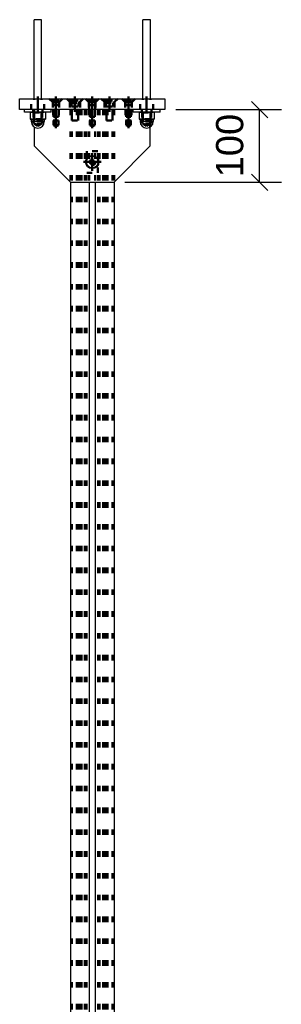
# Model space of a CAD drawing. Header units: millimetres. Extents: x -30 to 390, y -840 to -543.
# Tile 5 of 12: x 107 to 131, y -692 to -601. Entities that reach past the tile are written whole.
import ezdxf

# ---------------------------------------------------------------- set-up
doc = ezdxf.new("R2010")
doc.units = ezdxf.units.MM
doc.linetypes.add('DOT', pattern=[2, 0.5, -1.5])
doc.linetypes.add('STRICHPUNKT2', pattern=[18.5, 10, -4, 0.5, -4])
doc.layers.get('0').update_dxf_attribs({"linetype": 'CONTINUOUS'})
doc.layers.add('DIM49', color=4, linetype='CONTINUOUS')
doc.layers.add('TXT_DIM49', color=2, linetype='CONTINUOUS')
doc.layers.add('LE_ALL', color=7, linetype='CONTINUOUS', lineweight=50)
doc.styles.add('ARIAL', font='arial.ttf')

# ---------------------------------------------------------------- blocks, each defined once
blk = doc.blocks.new('Profiel 60x60_00440', base_point=(111.407, -609.543))
for p, q in [((111.274, -616.21), (111.274, -809.544)), ((112.99, -616.21), (112.99, -809.544)), ((113.557, -616.21), (113.557, -809.544)), ((115.274, -616.21), (115.274, -809.544))]:
    blk.add_line(p, q)
at = {"layer": 'LE_ALL', "color": 3, "linetype": 'DOT'}
for p, q in [((111.274, -609.543), (111.274, -616.21)), ((111.407, -609.543), (111.407, -809.544)), ((111.407, -609.543), (111.407, -809.544)), ((111.872, -609.543), (111.872, -809.544)), ((111.947, -609.543), (111.947, -809.544)), ((111.974, -609.543), (111.974, -809.544)), ((112.007, -609.543), (112.007, -809.544)), ((112.061, -609.543), (112.061, -809.544)), ((112.074, -609.543), (112.074, -809.544)), ((112.114, -609.543), (112.114, -809.544)), ((112.12, -609.543), (112.12, -809.544)), ((112.14, -609.543), (112.14, -809.544)), ((112.157, -609.543), (112.157, -809.544)), ((112.2, -609.543), (112.2, -809.544)), ((112.28, -609.543), (112.28, -809.544)), ((112.607, -609.543), (112.607, -809.544)), ((112.74, -609.543), (112.74, -809.544)), ((112.99, -609.543), (112.99, -616.21)), ((113.557, -609.543), (113.557, -616.21)), ((113.807, -609.543), (113.807, -809.544)), ((113.94, -609.543), (113.94, -809.544)), ((114.267, -609.543), (114.267, -809.544)), ((114.347, -609.543), (114.347, -809.544)), ((114.39, -609.543), (114.39, -809.544)), ((114.407, -609.543), (114.407, -809.544)), ((114.427, -609.543), (114.427, -809.544)), ((114.434, -609.543), (114.434, -809.544)), ((114.474, -609.543), (114.474, -809.544)), ((114.486, -609.543), (114.486, -809.544)), ((114.54, -609.543), (114.54, -809.544)), ((114.574, -609.543), (114.574, -809.544)), ((114.6, -609.543), (114.6, -809.544)), ((114.675, -609.543), (114.675, -809.544)), ((115.14, -609.543), (115.14, -809.544)), ((115.14, -609.543), (115.14, -809.544)), ((115.274, -609.543), (115.274, -616.21))]:
    blk.add_line(p, q, dxfattribs=at)
blk = doc.blocks.new('Profiel 60x60_00439')
blk.add_blockref('Profiel 60x60_00440', (111.407, -609.543))
blk = doc.blocks.new('Brede Strip 15x200_00478', base_point=(111.224, -608.834))
blk.add_lwpolyline([(119.94, -609.543), (106.607, -609.543), (106.607, -608.543), (119.94, -608.543)], close=True)
at = {"layer": 'LE_ALL', "color": 3, "linetype": 'DOT'}
for p, q in [((107.673, -609.543), (107.673, -608.543)), ((108.873, -609.543), (108.873, -608.543)), ((109.332, -608.543), (109.64, -608.852)), ((109.64, -608.852), (110.24, -608.852)), ((109.64, -608.852), (109.64, -609.543)), ((110.933, -608.543), (111.224, -608.834)), ((111.224, -608.834), (112.157, -608.834)), ((111.224, -608.834), (111.224, -609.543)), ((112.665, -608.543), (112.974, -608.852)), ((112.974, -608.852), (113.574, -608.852)), ((112.974, -608.852), (112.974, -609.543)), ((113.007, -608.874), (113.007, -608.543)), ((113.007, -609.543), (113.007, -609.124)), ((113.54, -608.874), (113.54, -608.543)), ((113.54, -609.543), (113.54, -609.124)), ((114.099, -608.543), (114.39, -608.834)), ((114.39, -608.834), (115.324, -608.834)), ((114.39, -608.834), (114.39, -609.543)), ((115.999, -608.543), (116.307, -608.852)), ((116.307, -608.852), (116.907, -608.852)), ((116.307, -608.852), (116.307, -609.543)), ((117.674, -609.543), (117.674, -608.543)), ((118.874, -609.543), (118.874, -608.543))]:
    blk.add_line(p, q, dxfattribs=at)
for points in [[(110.549, -608.543), (110.24, -608.852), (110.24, -609.543)], [(112.448, -608.543), (112.157, -608.834), (112.157, -609.543)], [(113.882, -608.543), (113.574, -608.852), (113.574, -609.543)], [(115.615, -608.543), (115.324, -608.834), (115.324, -609.543)], [(117.215, -608.543), (116.907, -608.852), (116.907, -609.543)]]:
    blk.add_lwpolyline(points, dxfattribs=at)
blk = doc.blocks.new('_00480', base_point=(109.94, -608.343))
at = {"layer": 'LE_ALL', "color": 1, "linetype": 'STRICHPUNKT2'}
for p, q in [((108.273, -609.743), (108.273, -608.343)), ((108.273, -609.743), (108.273, -608.343)), ((109.94, -608.343), (109.94, -609.743)), ((109.94, -608.343), (109.94, -609.743)), ((111.69, -608.343), (111.69, -609.743)), ((111.69, -608.343), (111.69, -609.743)), ((113.274, -608.343), (113.274, -609.743)), ((113.274, -608.343), (113.274, -609.743)), ((113.274, -609.677), (113.274, -608.41)), ((114.857, -608.343), (114.857, -609.743)), ((114.857, -608.343), (114.857, -609.743)), ((116.607, -608.343), (116.607, -609.743)), ((116.607, -608.343), (116.607, -609.743)), ((118.274, -609.743), (118.274, -608.343)), ((118.274, -609.743), (118.274, -608.343))]:
    blk.add_line(p, q, dxfattribs=at)
blk = doc.blocks.new('_00479')
blk.add_blockref('_00480', (109.94, -608.343))
blk = doc.blocks.new('Brede Strip 15x200_00477')
for name, p in [('_00479', (0, 0)), ('Brede Strip 15x200_00478', (111.224, -608.834))]:
    blk.add_blockref(name, p)
blk = doc.blocks.new('Carrosseriering M12 (ISO 7093 _ DIN 9021)_00484', base_point=(118.707, -609.543))
for p, q in [((119.507, -609.543), (117.04, -609.543)), ((117.04, -609.763), (117.04, -609.543)), ((119.507, -609.763), (117.04, -609.763)), ((119.507, -609.763), (119.507, -609.543))]:
    blk.add_line(p, q)
at = {"layer": 'LE_ALL', "color": 3, "linetype": 'DOT'}
for p, q in [((117.84, -609.543), (117.84, -609.763)), ((118.707, -609.543), (118.707, -609.763))]:
    blk.add_line(p, q, dxfattribs=at)
blk = doc.blocks.new('Carrosseriering M12 (ISO 7093 _ DIN 9021)_00483')
blk.add_blockref('Carrosseriering M12 (ISO 7093 _ DIN 9021)_00484', (118.707, -609.543))
blk = doc.blocks.new('Hoge dopmoer (DIN 1587)-M12_00486', base_point=(118.678, -610.463))
for p, q in [((118.274, -609.763), (118.793, -609.763)), ((118.793, -609.763), (118.62, -609.788)), ((118.62, -609.788), (118.62, -610.405)), ((118.966, -609.788), (118.793, -609.763)), ((118.793, -609.763), (118.874, -609.763)), ((118.966, -609.788), (118.874, -609.763)), ((118.966, -609.788), (118.966, -610.405)), ((117.581, -610.405), (117.674, -610.43)), ((117.581, -610.405), (117.754, -610.43)), ((117.754, -610.43), (117.674, -610.43)), ((117.674, -610.43), (117.674, -610.63)), ((117.754, -610.43), (117.927, -610.405)), ((118.274, -610.43), (117.754, -610.43)), ((118.793, -610.43), (118.274, -610.43)), ((118.62, -610.405), (118.793, -610.43)), ((118.793, -610.43), (118.966, -610.405)), ((118.874, -610.43), (118.793, -610.43)), ((118.966, -610.405), (118.874, -610.43))]:
    blk.add_line(p, q)
for points in [[(117.754, -609.763), (117.581, -609.788), (117.581, -610.405)], [(117.581, -609.788), (117.674, -609.763), (117.754, -609.763)], [(117.927, -609.788), (117.754, -609.763), (118.274, -609.763)], [(118.62, -609.788), (118.274, -609.763), (117.927, -609.788), (117.927, -610.405), (118.274, -610.43), (118.62, -610.405)], [(118.874, -610.43), (118.874, -610.63), (117.674, -610.63)]]:
    blk.add_lwpolyline(points)
blk.add_arc((118.274, -610.63), 0.6, -180, 0)
at = {"layer": 'LE_ALL', "color": 3, "linetype": 'DOT'}
for p, q in [((117.874, -609.763), (117.874, -610.463)), ((118.674, -609.763), (118.674, -610.463)), ((118.678, -610.463), (117.87, -610.463)), ((117.87, -610.83), (117.87, -610.463)), ((118.678, -610.83), (117.87, -610.83)), ((117.934, -610.83), (118.274, -611.03)), ((118.614, -610.83), (118.274, -611.03)), ((118.678, -610.83), (118.678, -610.463))]:
    blk.add_line(p, q, dxfattribs=at)
blk = doc.blocks.new('GEWINDE_00488', base_point=(118.674, -610.463))
at = {"layer": 'LE_ALL', "color": 3, "linetype": 'DOT'}
for p, q in [((117.874, -609.763), (117.934, -609.798)), ((117.874, -609.763), (117.874, -610.463)), ((117.934, -609.798), (117.934, -610.403)), ((117.934, -609.798), (118.614, -609.798)), ((118.674, -609.763), (118.614, -609.798)), ((118.614, -609.798), (118.614, -610.403)), ((118.674, -609.763), (118.674, -610.463)), ((117.874, -610.463), (117.934, -610.403)), ((118.614, -610.403), (117.934, -610.403)), ((118.674, -610.463), (118.614, -610.403))]:
    blk.add_line(p, q, dxfattribs=at)
blk = doc.blocks.new('GEWINDE_00487')
blk.add_blockref('GEWINDE_00488', (118.674, -610.463))
blk = doc.blocks.new('Hoge dopmoer (DIN 1587)-M12_00485')
for name, p in [('Hoge dopmoer (DIN 1587)-M12_00486', (118.678, -610.463)), ('GEWINDE_00487', (0, 0))]:
    blk.add_blockref(name, p)
blk = doc.blocks.new('Draadstang-M12x140_00490', base_point=(118.614, -601.297))
for p, q in [((118.614, -601.297), (117.934, -601.297)), ((117.934, -608.543), (117.934, -601.297)), ((118.614, -608.543), (118.614, -601.297))]:
    blk.add_line(p, q)
at = {"layer": 'LE_ALL', "color": 3, "linetype": 'DOT'}
for p, q in [((117.934, -610.63), (117.934, -608.543)), ((118.614, -610.63), (118.614, -608.543))]:
    blk.add_line(p, q, dxfattribs=at)
blk = doc.blocks.new('Draadstang-M12x140_00489')
blk.add_blockref('Draadstang-M12x140_00490', (118.614, -601.297))
blk = doc.blocks.new('Montage_00482')
for name in ['Draadstang-M12x140_00489', 'Carrosseriering M12 (ISO 7093 _ DIN 9021)_00483', 'Hoge dopmoer (DIN 1587)-M12_00485']:
    blk.add_blockref(name, (0, 0))
blk = doc.blocks.new('Carrosseriering M12 (ISO 7093 _ DIN 9021)_00493', base_point=(108.707, -609.543))
for p, q in [((109.507, -609.543), (107.04, -609.543)), ((107.04, -609.763), (107.04, -609.543)), ((109.507, -609.763), (107.04, -609.763)), ((109.507, -609.763), (109.507, -609.543))]:
    blk.add_line(p, q)
at = {"layer": 'LE_ALL', "color": 3, "linetype": 'DOT'}
for p, q in [((107.84, -609.543), (107.84, -609.763)), ((108.707, -609.543), (108.707, -609.763))]:
    blk.add_line(p, q, dxfattribs=at)
blk = doc.blocks.new('Carrosseriering M12 (ISO 7093 _ DIN 9021)_00492')
blk.add_blockref('Carrosseriering M12 (ISO 7093 _ DIN 9021)_00493', (108.707, -609.543))
blk = doc.blocks.new('Hoge dopmoer (DIN 1587)-M12_00495', base_point=(108.677, -610.463))
for p, q in [((108.273, -609.763), (108.793, -609.763)), ((108.793, -609.763), (108.62, -609.788)), ((108.62, -609.788), (108.62, -610.405)), ((108.966, -609.788), (108.793, -609.763)), ((108.793, -609.763), (108.873, -609.763)), ((108.966, -609.788), (108.873, -609.763)), ((108.966, -609.788), (108.966, -610.405)), ((107.581, -610.405), (107.673, -610.43)), ((107.581, -610.405), (107.754, -610.43)), ((107.754, -610.43), (107.673, -610.43)), ((107.673, -610.43), (107.673, -610.63)), ((107.754, -610.43), (107.927, -610.405)), ((108.273, -610.43), (107.754, -610.43)), ((108.793, -610.43), (108.273, -610.43)), ((108.62, -610.405), (108.793, -610.43)), ((108.793, -610.43), (108.966, -610.405)), ((108.873, -610.43), (108.793, -610.43)), ((108.966, -610.405), (108.873, -610.43))]:
    blk.add_line(p, q)
for points in [[(107.754, -609.763), (107.581, -609.788), (107.581, -610.405)], [(107.581, -609.788), (107.673, -609.763), (107.754, -609.763)], [(107.927, -609.788), (107.754, -609.763), (108.273, -609.763)], [(108.62, -609.788), (108.273, -609.763), (107.927, -609.788), (107.927, -610.405), (108.273, -610.43), (108.62, -610.405)], [(108.873, -610.43), (108.873, -610.63), (107.673, -610.63)]]:
    blk.add_lwpolyline(points)
blk.add_arc((108.273, -610.63), 0.6, -180, 0)
at = {"layer": 'LE_ALL', "color": 3, "linetype": 'DOT'}
for p, q in [((107.873, -609.763), (107.873, -610.463)), ((108.673, -609.763), (108.673, -610.463)), ((108.677, -610.463), (107.869, -610.463)), ((107.869, -610.83), (107.869, -610.463)), ((108.677, -610.83), (107.869, -610.83)), ((107.933, -610.83), (108.273, -611.03)), ((108.613, -610.83), (108.273, -611.03)), ((108.677, -610.83), (108.677, -610.463))]:
    blk.add_line(p, q, dxfattribs=at)
blk = doc.blocks.new('GEWINDE_00497', base_point=(108.673, -610.463))
at = {"layer": 'LE_ALL', "color": 3, "linetype": 'DOT'}
for p, q in [((107.873, -609.763), (107.933, -609.798)), ((107.873, -609.763), (107.873, -610.463)), ((107.933, -609.798), (107.933, -610.403)), ((107.933, -609.798), (108.613, -609.798)), ((108.673, -609.763), (108.613, -609.798)), ((108.613, -609.798), (108.613, -610.403)), ((108.673, -609.763), (108.673, -610.463)), ((107.873, -610.463), (107.933, -610.403)), ((108.613, -610.403), (107.933, -610.403)), ((108.673, -610.463), (108.613, -610.403))]:
    blk.add_line(p, q, dxfattribs=at)
blk = doc.blocks.new('GEWINDE_00496')
blk.add_blockref('GEWINDE_00497', (108.673, -610.463))
blk = doc.blocks.new('Hoge dopmoer (DIN 1587)-M12_00494')
for name, p in [('Hoge dopmoer (DIN 1587)-M12_00495', (108.677, -610.463)), ('GEWINDE_00496', (0, 0))]:
    blk.add_blockref(name, p)
blk = doc.blocks.new('Draadstang-M12x140_00499', base_point=(108.613, -601.297))
for p, q in [((108.613, -601.297), (107.933, -601.297)), ((107.933, -608.543), (107.933, -601.297)), ((108.613, -608.543), (108.613, -601.297))]:
    blk.add_line(p, q)
at = {"layer": 'LE_ALL', "color": 3, "linetype": 'DOT'}
for p, q in [((107.933, -610.63), (107.933, -608.543)), ((108.613, -610.63), (108.613, -608.543))]:
    blk.add_line(p, q, dxfattribs=at)
blk = doc.blocks.new('Draadstang-M12x140_00498')
blk.add_blockref('Draadstang-M12x140_00499', (108.613, -601.297))
blk = doc.blocks.new('Montage_00491')
for name in ['Draadstang-M12x140_00498', 'Carrosseriering M12 (ISO 7093 _ DIN 9021)_00492', 'Hoge dopmoer (DIN 1587)-M12_00494']:
    blk.add_blockref(name, (0, 0))
blk = doc.blocks.new('Montage voetplaat_00481')
for name in ['Montage_00491', 'Montage_00482']:
    blk.add_blockref(name, (0, 0))
blk = doc.blocks.new('Verzonken kopbout (DIN 7991_ISO 10642)-M10x30_00504', base_point=(111.974, -609.257))
at = {"layer": 'LE_ALL', "color": 3, "linetype": 'DOT'}
for p, q in [((111.024, -608.623), (111.024, -608.543)), ((111.024, -608.623), (112.357, -608.623)), ((111.357, -609.257), (111.357, -608.957)), ((111.357, -609.257), (112.024, -609.257)), ((111.974, -609.257), (111.407, -609.257)), ((111.407, -610.543), (111.407, -609.257)), ((111.49, -608.783), (111.49, -608.543)), ((111.69, -608.783), (111.69, -608.543)), ((111.89, -608.783), (111.89, -608.543)), ((111.974, -610.543), (111.974, -609.257)), ((112.357, -608.623), (112.024, -608.957)), ((112.024, -609.257), (112.024, -608.957)), ((112.357, -608.623), (112.357, -608.543)), ((111.407, -610.543), (111.974, -610.543))]:
    blk.add_line(p, q, dxfattribs=at)
for points in [[(111.024, -608.623), (111.357, -608.957), (112.024, -608.957)], [(111.49, -608.783), (111.69, -608.783), (111.89, -608.783)]]:
    blk.add_lwpolyline(points, dxfattribs=at)
blk = doc.blocks.new('Verzonken kopbout (DIN 7991_ISO 10642)-M10x30_00503')
blk.add_blockref('Verzonken kopbout (DIN 7991_ISO 10642)-M10x30_00504', (111.974, -609.257))
blk = doc.blocks.new('Verzonken kopbout (DIN 7991_ISO 10642)-M10x30_00508', base_point=(115.14, -609.257))
at = {"layer": 'LE_ALL', "color": 3, "linetype": 'DOT'}
for p, q in [((114.19, -608.623), (114.19, -608.543)), ((114.19, -608.623), (115.524, -608.623)), ((114.524, -609.257), (114.524, -608.957)), ((114.524, -609.257), (115.19, -609.257)), ((115.14, -609.257), (114.574, -609.257)), ((114.574, -610.543), (114.574, -609.257)), ((114.657, -608.783), (114.657, -608.543)), ((114.857, -608.783), (114.857, -608.543)), ((115.057, -608.783), (115.057, -608.543)), ((115.14, -610.543), (115.14, -609.257)), ((115.524, -608.623), (115.19, -608.957)), ((115.19, -609.257), (115.19, -608.957)), ((115.524, -608.623), (115.524, -608.543)), ((114.574, -610.543), (115.14, -610.543))]:
    blk.add_line(p, q, dxfattribs=at)
for points in [[(114.19, -608.623), (114.524, -608.957), (115.19, -608.957)], [(114.657, -608.783), (114.857, -608.783), (115.057, -608.783)]]:
    blk.add_lwpolyline(points, dxfattribs=at)
blk = doc.blocks.new('Verzonken kopbout (DIN 7991_ISO 10642)-M10x30_00507')
blk.add_blockref('Verzonken kopbout (DIN 7991_ISO 10642)-M10x30_00508', (115.14, -609.257))
blk = doc.blocks.new('Montage voetplaat_00500')
for name in ['Verzonken kopbout (DIN 7991_ISO 10642)-M10x30_00503', 'Verzonken kopbout (DIN 7991_ISO 10642)-M10x30_00507']:
    blk.add_blockref(name, (0, 0))
blk = doc.blocks.new('Voetplaat + montage_00476')
for name in ['Montage voetplaat_00481', 'Brede Strip 15x200_00477', 'Montage voetplaat_00500']:
    blk.add_blockref(name, (0, 0))
blk = doc.blocks.new('_00538', base_point=(113.274, -614.344))
at = {"layer": 'LE_ALL', "color": 1, "linetype": 'STRICHPUNKT2'}
for p, q in [((109.94, -609.41), (109.94, -611.244)), ((113.274, -609.41), (113.274, -611.244)), ((116.607, -609.41), (116.607, -611.244)), ((113.274, -614.344), (113.274, -613.535)), ((113.274, -614.344), (113.274, -613.844)), ((113.274, -614.344), (112.465, -614.344)), ((113.274, -614.344), (112.774, -614.344)), ((113.274, -614.344), (113.274, -615.152)), ((113.274, -614.344), (114.082, -614.344)), ((113.274, -614.344), (113.274, -614.844)), ((113.274, -614.344), (113.774, -614.344))]:
    blk.add_line(p, q, dxfattribs=at)
blk = doc.blocks.new('_00537')
blk.add_blockref('_00538', (113.274, -614.344))
blk = doc.blocks.new('Plaatwerk D_ 12_00535')
blk.add_blockref('_00537', (0, 0))
blk = doc.blocks.new('_D9', base_point=(127.146, -615.757))
at = {"layer": 'DIM49', "color": 1}
for p, q in [((129.396, -610.293), (127.896, -608.793)), ((120.94, -609.543), (130.646, -609.543)), ((128.646, -616.21), (128.646, -609.543)), ((127.896, -615.46), (129.396, -616.96)), ((116.274, -616.21), (130.646, -616.21))]:
    blk.add_line(p, q, dxfattribs=at)
at = {"layer": 'TXT_DIM49', "style": 'ARIAL'}
blk.add_text('100', height=2.5, rotation=90.00021, dxfattribs=at).set_placement((127.146, -615.757))
blk = doc.blocks.new('Plaatwerk D_ 12_00540', base_point=(116.34, -610.543))
for p, q in [((117.04, -609.543), (109.507, -609.543)), ((107.94, -611.129), (107.94, -612.877)), ((118.607, -612.877), (118.607, -611.129))]:
    blk.add_line(p, q)
blk.add_lwpolyline([(107.94, -612.877), (111.274, -616.21), (115.274, -616.21), (118.607, -612.877)])
blk.add_circle((113.274, -614.344), 0.608)
at = {"layer": 'LE_ALL', "color": 3, "linetype": 'DOT'}
for p, q in [((107.94, -609.543), (107.94, -611.129)), ((109.674, -609.543), (109.674, -610.543)), ((110.207, -609.543), (110.207, -610.543)), ((113.007, -609.543), (113.007, -610.543)), ((113.54, -609.543), (113.54, -610.543)), ((116.34, -609.543), (116.34, -610.543)), ((116.874, -609.543), (116.874, -610.543)), ((118.607, -611.129), (118.607, -609.543)), ((109.674, -610.543), (110.207, -610.543)), ((110.167, -610.957), (109.714, -610.957)), ((110.167, -610.957), (109.94, -611.088)), ((110.167, -610.543), (110.167, -610.957)), ((113.007, -610.543), (113.54, -610.543)), ((113.5, -610.957), (113.047, -610.957)), ((113.5, -610.957), (113.274, -611.088)), ((113.5, -610.543), (113.5, -610.957)), ((116.34, -610.543), (116.874, -610.543)), ((116.834, -610.957), (116.38, -610.957)), ((116.834, -610.957), (116.607, -611.088)), ((116.834, -610.543), (116.834, -610.957))]:
    blk.add_line(p, q, dxfattribs=at)
for points in [[(109.714, -610.543), (109.714, -610.957), (109.94, -611.088)], [(113.047, -610.543), (113.047, -610.957), (113.274, -611.088)], [(116.38, -610.543), (116.38, -610.957), (116.607, -611.088)]]:
    blk.add_lwpolyline(points, dxfattribs=at)
blk.add_circle((113.274, -614.344), 0.3, dxfattribs=at)
blk.add_blockref('_D9', (127.146, -615.757))
blk = doc.blocks.new('_00542', base_point=(113.274, -614.344))
at = {"layer": 'LE_ALL', "color": 1, "linetype": 'STRICHPUNKT2'}
for p, q in [((109.94, -609.41), (109.94, -611.244)), ((113.274, -609.41), (113.274, -611.244)), ((116.607, -609.41), (116.607, -611.244)), ((113.274, -614.344), (113.274, -613.535)), ((113.274, -614.344), (113.274, -613.844)), ((113.274, -614.344), (112.465, -614.344)), ((113.274, -614.344), (112.774, -614.344)), ((113.274, -614.344), (113.274, -615.152)), ((113.274, -614.344), (114.082, -614.344)), ((113.274, -614.344), (113.274, -614.844)), ((113.274, -614.344), (113.774, -614.344))]:
    blk.add_line(p, q, dxfattribs=at)
blk = doc.blocks.new('_00541')
blk.add_blockref('_00542', (113.274, -614.344))
blk = doc.blocks.new('DIN 76-M8_00544', base_point=(109.714, -609.543))
at = {"layer": 'LE_ALL', "color": 3, "linetype": 'DOT'}
for p, q in [((109.674, -609.543), (109.674, -610.543)), ((109.714, -609.543), (109.714, -610.543)), ((110.167, -609.543), (110.167, -610.543)), ((110.207, -609.543), (110.207, -610.543)), ((113.007, -609.543), (113.007, -610.543)), ((113.047, -609.543), (113.047, -610.543)), ((113.5, -609.543), (113.5, -610.543)), ((113.54, -609.543), (113.54, -610.543)), ((116.34, -609.543), (116.34, -610.543)), ((116.38, -609.543), (116.38, -610.543)), ((116.834, -609.543), (116.834, -610.543)), ((116.874, -609.543), (116.874, -610.543)), ((109.674, -610.543), (110.207, -610.543)), ((113.007, -610.543), (113.54, -610.543)), ((116.34, -610.543), (116.874, -610.543))]:
    blk.add_line(p, q, dxfattribs=at)
blk = doc.blocks.new('DIN 76-M8_00543')
blk.add_blockref('DIN 76-M8_00544', (109.714, -609.543))
blk = doc.blocks.new('Plaatwerk D_ 12_00539')
for name, p in [('Plaatwerk D_ 12_00540', (116.34, -610.543)), ('_00541', (0, 0)), ('DIN 76-M8_00543', (0, 0))]:
    blk.add_blockref(name, p)
blk = doc.blocks.new('Verzonken kopbout (DIN 7991_ISO 10642)-M8x25_00554', base_point=(116.834, -609.124))
at = {"layer": 'LE_ALL', "color": 3, "linetype": 'DOT'}
for p, q in [((116.074, -608.607), (116.074, -608.543)), ((116.074, -608.607), (117.14, -608.607)), ((116.34, -609.124), (116.34, -608.874)), ((116.34, -609.124), (116.874, -609.124)), ((116.834, -609.124), (116.38, -609.124)), ((116.38, -610.21), (116.38, -609.124)), ((116.414, -608.743), (116.414, -608.543)), ((116.511, -608.743), (116.511, -608.543)), ((116.703, -608.743), (116.703, -608.543)), ((116.799, -608.743), (116.799, -608.543)), ((116.834, -610.21), (116.834, -609.124)), ((117.14, -608.607), (116.874, -608.874)), ((116.874, -609.124), (116.874, -608.874)), ((117.14, -608.607), (117.14, -608.543)), ((116.38, -610.21), (116.834, -610.21))]:
    blk.add_line(p, q, dxfattribs=at)
for points in [[(116.074, -608.607), (116.34, -608.874), (116.874, -608.874)], [(116.414, -608.743), (116.511, -608.743), (116.703, -608.743), (116.799, -608.743)]]:
    blk.add_lwpolyline(points, dxfattribs=at)
blk = doc.blocks.new('Verzonken kopbout (DIN 7991_ISO 10642)-M8x25_00553')
blk.add_blockref('Verzonken kopbout (DIN 7991_ISO 10642)-M8x25_00554', (116.834, -609.124))
blk = doc.blocks.new('Verzonken kopbout (DIN 7991_ISO 10642)-M8x25_00556', base_point=(113.5, -609.124))
at = {"layer": 'LE_ALL', "color": 3, "linetype": 'DOT'}
for p, q in [((112.74, -608.607), (112.74, -608.543)), ((112.74, -608.607), (113.807, -608.607)), ((113.007, -609.124), (113.007, -608.874)), ((113.007, -609.124), (113.54, -609.124)), ((113.5, -609.124), (113.047, -609.124)), ((113.047, -610.21), (113.047, -609.124)), ((113.081, -608.743), (113.081, -608.543)), ((113.177, -608.743), (113.177, -608.543)), ((113.37, -608.743), (113.37, -608.543)), ((113.466, -608.743), (113.466, -608.543)), ((113.5, -610.21), (113.5, -609.124)), ((113.807, -608.607), (113.54, -608.874)), ((113.54, -609.124), (113.54, -608.874)), ((113.807, -608.607), (113.807, -608.543)), ((113.047, -610.21), (113.5, -610.21))]:
    blk.add_line(p, q, dxfattribs=at)
for points in [[(112.74, -608.607), (113.007, -608.874), (113.54, -608.874)], [(113.081, -608.743), (113.177, -608.743), (113.37, -608.743), (113.466, -608.743)]]:
    blk.add_lwpolyline(points, dxfattribs=at)
blk = doc.blocks.new('Verzonken kopbout (DIN 7991_ISO 10642)-M8x25_00555')
blk.add_blockref('Verzonken kopbout (DIN 7991_ISO 10642)-M8x25_00556', (113.5, -609.124))
blk = doc.blocks.new('Verzonken kopbout (DIN 7991_ISO 10642)-M8x25_00558', base_point=(110.167, -609.124))
at = {"layer": 'LE_ALL', "color": 3, "linetype": 'DOT'}
for p, q in [((109.407, -608.607), (109.407, -608.543)), ((109.407, -608.607), (110.474, -608.607)), ((109.674, -609.124), (109.674, -608.874)), ((109.674, -609.124), (110.207, -609.124)), ((110.167, -609.124), (109.714, -609.124)), ((109.714, -610.21), (109.714, -609.124)), ((109.748, -608.743), (109.748, -608.543)), ((109.844, -608.743), (109.844, -608.543)), ((110.036, -608.743), (110.036, -608.543)), ((110.133, -608.743), (110.133, -608.543)), ((110.167, -610.21), (110.167, -609.124)), ((110.474, -608.607), (110.207, -608.874)), ((110.207, -609.124), (110.207, -608.874)), ((110.474, -608.607), (110.474, -608.543)), ((109.714, -610.21), (110.167, -610.21))]:
    blk.add_line(p, q, dxfattribs=at)
for points in [[(109.407, -608.607), (109.674, -608.874), (110.207, -608.874)], [(109.748, -608.743), (109.844, -608.743), (110.036, -608.743), (110.133, -608.743)]]:
    blk.add_lwpolyline(points, dxfattribs=at)
blk = doc.blocks.new('Verzonken kopbout (DIN 7991_ISO 10642)-M8x25_00557')
blk.add_blockref('Verzonken kopbout (DIN 7991_ISO 10642)-M8x25_00558', (110.167, -609.124))
blk = doc.blocks.new('Montage_00552')
for name in ['Verzonken kopbout (DIN 7991_ISO 10642)-M8x25_00557', 'Verzonken kopbout (DIN 7991_ISO 10642)-M8x25_00555', 'Verzonken kopbout (DIN 7991_ISO 10642)-M8x25_00553']:
    blk.add_blockref(name, (0, 0))
blk = doc.blocks.new('_00562', base_point=(113.274, -614.344))
at = {"layer": 'LE_ALL', "color": 1, "linetype": 'STRICHPUNKT2'}
for q in [(112.874, -614.344), (112.874, -614.344), (113.274, -613.944), (113.274, -613.944), (113.274, -614.744), (113.674, -614.344), (113.274, -614.744), (113.674, -614.344)]:
    blk.add_line((113.274, -614.344), q, dxfattribs=at)
blk = doc.blocks.new('_00561')
blk.add_blockref('_00562', (113.274, -614.344))
blk = doc.blocks.new('1011 Moerblok M8_00560')
blk.add_blockref('_00561', (0, 0))
blk = doc.blocks.new('Verzonken kopbout (DIN 7991_ISO 10642)-M8x20_00564', base_point=(113.107, -614.44))
at = {"layer": 'LE_ALL', "color": 3, "linetype": 'DOT'}
blk.add_lwpolyline([(113.107, -614.44), (113.107, -614.247), (113.274, -614.151), (113.44, -614.247), (113.44, -614.44), (113.274, -614.536)], close=True, dxfattribs=at)
blk = doc.blocks.new('Verzonken kopbout (DIN 7991_ISO 10642)-M8x20_00563')
blk.add_blockref('Verzonken kopbout (DIN 7991_ISO 10642)-M8x20_00564', (113.107, -614.44))
blk = doc.blocks.new('Montage baluster_00559')
for name in ['1011 Moerblok M8_00560', 'Verzonken kopbout (DIN 7991_ISO 10642)-M8x20_00563']:
    blk.add_blockref(name, (0, 0))
blk = doc.blocks.new('1011 Moerblok M8_00567', base_point=(112.774, -613.344))
at = {"layer": 'LE_ALL', "color": 3, "linetype": 'DOT'}
blk.add_lwpolyline([(112.774, -613.344), (112.774, -615.344), (113.774, -615.344), (113.774, -613.344)], close=True, dxfattribs=at)
blk = doc.blocks.new('_00569', base_point=(113.274, -614.344))
at = {"layer": 'LE_ALL', "color": 1, "linetype": 'STRICHPUNKT2'}
for q in [(112.874, -614.344), (112.874, -614.344), (113.274, -613.944), (113.274, -613.944), (113.274, -614.744), (113.674, -614.344), (113.274, -614.744), (113.674, -614.344)]:
    blk.add_line((113.274, -614.344), q, dxfattribs=at)
blk = doc.blocks.new('_00568')
blk.add_blockref('_00569', (113.274, -614.344))
blk = doc.blocks.new('1011 Moerblok M8_00566')
for name, p in [('1011 Moerblok M8_00567', (112.774, -613.344)), ('_00568', (0, 0))]:
    blk.add_blockref(name, p)
blk = doc.blocks.new('Verzonken kopbout (DIN 7991_ISO 10642)-M8x20_00571', base_point=(113.5, -614.344))
blk.add_lwpolyline([(113.44, -614.44), (113.44, -614.247), (113.274, -614.151), (113.107, -614.247), (113.107, -614.44), (113.274, -614.536)], close=True)
blk.add_circle((113.274, -614.344), 0.533)
at = {"layer": 'LE_ALL', "color": 3, "linetype": 'DOT'}
for radius in [0.267, 0.227]:
    blk.add_circle((113.274, -614.344), radius, dxfattribs=at)
blk = doc.blocks.new('GEWINDE_00573', base_point=(113.332, -614.125))
at = {"layer": 'LE_ALL', "color": 3, "linetype": 'DOT'}
blk.add_lwpolyline([(113.332, -614.125, 0.06585), (113.274, -614.117, 2.026238), (113.492, -614.402)], format="xyb", dxfattribs=at)
blk = doc.blocks.new('GEWINDE_00572')
blk.add_blockref('GEWINDE_00573', (113.332, -614.125))
blk = doc.blocks.new('Verzonken kopbout (DIN 7991_ISO 10642)-M8x20_00570')
for name, p in [('Verzonken kopbout (DIN 7991_ISO 10642)-M8x20_00571', (113.5, -614.344)), ('GEWINDE_00572', (0, 0))]:
    blk.add_blockref(name, p)
blk = doc.blocks.new('Montage baluster_00565')
for name in ['Verzonken kopbout (DIN 7991_ISO 10642)-M8x20_00570', '1011 Moerblok M8_00566']:
    blk.add_blockref(name, (0, 0))
blk = doc.blocks.new('Schoren + montage_00534')
for name in ['Plaatwerk D_ 12_00539', 'Montage_00552', 'Plaatwerk D_ 12_00535', 'Montage baluster_00565', 'Montage baluster_00559']:
    blk.add_blockref(name, (0, 0))
blk = doc.blocks.new('Eind koker - ihw op maat maken_00438')
for name in ['Voetplaat + montage_00476', 'Schoren + montage_00534', 'Profiel 60x60_00439']:
    blk.add_blockref(name, (0, 0))
blk = doc.blocks.new('_A3D0013_00437')
blk.add_blockref('Eind koker - ihw op maat maken_00438', (0, 0))
blk = doc.blocks.new('_ANS0013_00436')
blk.add_blockref('_A3D0013_00437', (0, 0))

msp = doc.modelspace()

# ---------------------------------------------------------------- block references
msp.add_blockref('_ANS0013_00436', (0, 0))

doc.saveas('drawing.dxf')
